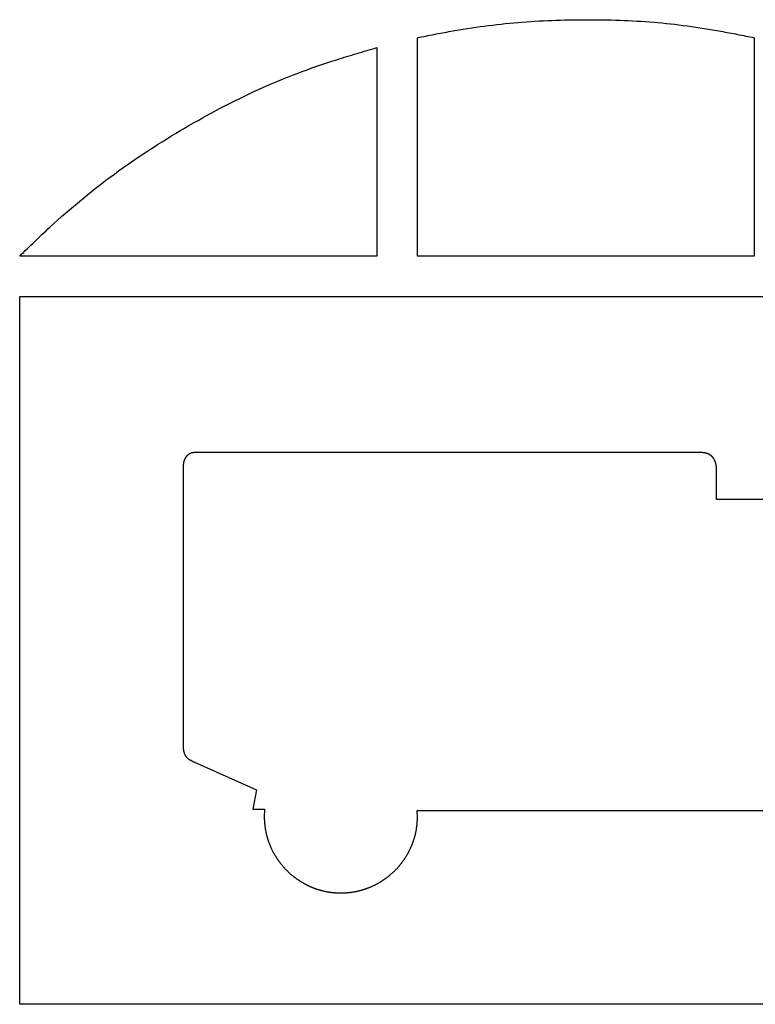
# Model space of a CAD drawing. Header units: millimetres. Extents: x 991 to 3513, y 5797 to 8647.
# Tile 11 of 12: x 2822 to 3136, y 8227 to 8647. Entities that reach past the tile are written whole.
import ezdxf

# ---------------------------------------------------------------- set-up
doc = ezdxf.new("R2010")
doc.units = ezdxf.units.MM
doc.header["$LTSCALE"] = 5
doc.layers.add('Značka', color=7, linetype='Continuous')

msp = doc.modelspace()

# ---------------------------------------------------------------- linework, layer by layer
at = {"layer": 'Značka', "color": 3}
for points in [[(2991.85, 8639.51, -0.001458), (2998.95, 8640.93, -0.004375), (3006.06, 8642.27, -0.022866), (3034.73, 8646.03, -0.0221), (3063.67, 8647.19, -0.022903), (3092.62, 8646.12, -0.025363), (3121.28, 8642.27, -0.005006), (3128.4, 8640.94, -0.001669), (3135.49, 8639.51), (3135.49, 8546.36), (2991.85, 8546.36), (2991.85, 8639.51)], [(2822.17, 8546.36, -0.001798), (2828.56, 8552.58, -0.005396), (2835.04, 8558.71, -0.028171), (2862.55, 8581.36, -0.027269), (2892.46, 8600.88, -0.028242), (2924.1, 8617.46, -0.031249), (2957.41, 8630.14, -0.00618), (2965.93, 8632.78, -0.00206), (2974.49, 8635.28), (2974.49, 8546.36), (2822.17, 8546.36)]]:
    msp.add_lwpolyline(points, format="xyb", dxfattribs=at)
for points in [[(2822.17, 8529.07), (3305.17, 8529.07), (3305.17, 8227.19), (2822.17, 8227.19), (2822.17, 8529.07)], [(3165.88, 8442.5), (3119.36, 8442.55), (3119.36, 8456.61), (3119.36, 8456.66), (3119.35, 8456.72), (3119.35, 8456.76), (3119.33, 8456.8), (3119.33, 8456.84), (3119.33, 8456.88), (3119.33, 8456.91), (3119.33, 8456.94), (3119.33, 8456.97), (3119.33, 8457.01), (3119.31, 8457.06), (3119.31, 8457.11), (3119.29, 8457.15), (3119.29, 8457.21), (3119.29, 8457.27), (3119.27, 8457.32), (3119.27, 8457.38), (3119.25, 8457.42), (3119.25, 8457.46), (3119.25, 8457.51), (3119.23, 8457.55), (3119.21, 8457.61), (3119.19, 8457.66), (3119.17, 8457.71), (3119.15, 8457.75), (3119.15, 8457.8), (3119.13, 8457.84), (3119.11, 8457.88), (3119.11, 8457.91), (3119.09, 8457.96), (3119.07, 8458), (3119.07, 8458.04), (3119.07, 8458.08), (3119.07, 8458.11), (3119.05, 8458.15), (3119.05, 8458.2), (3119.03, 8458.24), (3119.03, 8458.29), (3119.01, 8458.32), (3119.01, 8458.36), (3118.99, 8458.4), (3118.97, 8458.45), (3118.93, 8458.54), (3118.9, 8458.63), (3118.88, 8458.7), (3118.84, 8458.78), (3118.82, 8458.85), (3118.78, 8458.93), (3118.76, 8458.99), (3118.74, 8459.05), (3118.7, 8459.12), (3118.68, 8459.19), (3118.64, 8459.27), (3118.6, 8459.35), (3118.58, 8459.41), (3118.54, 8459.48), (3118.5, 8459.54), (3118.46, 8459.61), (3118.45, 8459.66), (3118.41, 8459.72), (3118.37, 8459.78), (3118.33, 8459.84), (3118.29, 8459.9), (3118.25, 8459.96), (3118.23, 8460.01), (3118.19, 8460.06), (3118.15, 8460.11), (3118.13, 8460.16), (3118.09, 8460.2), (3118.07, 8460.24), (3118.02, 8460.29), (3117.98, 8460.34), (3117.94, 8460.41), (3117.88, 8460.47), (3117.82, 8460.53), (3117.78, 8460.58), (3117.74, 8460.63), (3117.68, 8460.68), (3117.64, 8460.73), (3117.6, 8460.77), (3117.55, 8460.83), (3117.49, 8460.88), (3117.43, 8460.94), (3117.37, 8460.99), (3117.33, 8461.03), (3117.29, 8461.08), (3117.25, 8461.12), (3117.19, 8461.16), (3117.15, 8461.19), (3117.13, 8461.22), (3117.08, 8461.25), (3117.04, 8461.28), (3116.98, 8461.33), (3116.92, 8461.37), (3116.88, 8461.41), (3116.82, 8461.43), (3116.76, 8461.46), (3116.72, 8461.49), (3116.68, 8461.5), (3116.63, 8461.52), (3116.59, 8461.55), (3116.55, 8461.58), (3116.51, 8461.61), (3116.47, 8461.64), (3116.43, 8461.67), (3116.41, 8461.69), (3116.37, 8461.71), (3116.33, 8461.74), (3116.27, 8461.77), (3116.23, 8461.8), (3116.2, 8461.83), (3116.14, 8461.86), (3116.08, 8461.89), (3116.02, 8461.92), (3115.96, 8461.94), (3115.9, 8461.96), (3115.84, 8461.98), (3115.79, 8462), (3115.75, 8462.02), (3115.67, 8462.05), (3115.59, 8462.08), (3115.53, 8462.1), (3115.45, 8462.11), (3115.41, 8462.13), (3115.35, 8462.14), (3115.3, 8462.16), (3115.26, 8462.17), (3115.2, 8462.18), (3115.16, 8462.2), (3115.1, 8462.21), (3115.04, 8462.22), (3115, 8462.24), (3114.94, 8462.26), (3114.9, 8462.28), (3114.85, 8462.29), (3114.81, 8462.31), (3114.77, 8462.32), (3114.73, 8462.33), (3114.69, 8462.34), (3114.65, 8462.36), (3114.61, 8462.38), (3114.57, 8462.38), (3114.53, 8462.38), (3114.49, 8462.38), (3114.44, 8462.39), (3114.4, 8462.4), (3114.36, 8462.41), (3114.32, 8462.41), (3114.24, 8462.42), (3114.2, 8462.42), (3114.14, 8462.44), (3114.1, 8462.45), (3114.06, 8462.45), (3113.99, 8462.46), (3113.93, 8462.47), (3113.85, 8462.48), (3113.77, 8462.48), (3113.71, 8462.49), (3113.65, 8462.5), (3113.59, 8462.51), (3113.54, 8462.52), (3113.5, 8462.52), (3113.46, 8462.52), (3113.4, 8462.52), (3113.36, 8462.52), (3113.32, 8462.52), (3113.26, 8462.52), (3113.2, 8462.52), (3113.16, 8462.52), (3113.11, 8462.52), (3113.05, 8462.52), (3113.01, 8462.52), (3112.95, 8462.52), (3112.91, 8462.52), (3112.87, 8462.52), (2896.56, 8462.52), (2896.5, 8462.52), (2896.44, 8462.52), (2896.4, 8462.52), (2896.34, 8462.52), (2896.3, 8462.52), (2896.25, 8462.51), (2896.21, 8462.5), (2896.17, 8462.5), (2896.11, 8462.49), (2896.05, 8462.47), (2896.01, 8462.47), (2895.97, 8462.47), (2895.91, 8462.47), (2895.86, 8462.46), (2895.76, 8462.44), (2895.68, 8462.42), (2895.6, 8462.4), (2895.52, 8462.38), (2895.44, 8462.36), (2895.39, 8462.33), (2895.29, 8462.31), (2895.21, 8462.28), (2895.15, 8462.24), (2895.07, 8462.21), (2895.01, 8462.19), (2894.97, 8462.16), (2894.92, 8462.14), (2894.86, 8462.12), (2894.82, 8462.1), (2894.78, 8462.08), (2894.72, 8462.05), (2894.66, 8462.03), (2894.58, 8461.98), (2894.52, 8461.93), (2894.47, 8461.89), (2894.41, 8461.85), (2894.35, 8461.81), (2894.29, 8461.77), (2894.23, 8461.75), (2894.19, 8461.71), (2894.13, 8461.67), (2894.07, 8461.63), (2894.02, 8461.59), (2893.96, 8461.55), (2893.92, 8461.51), (2893.88, 8461.48), (2893.84, 8461.44), (2893.8, 8461.4), (2893.76, 8461.38), (2893.74, 8461.35), (2893.7, 8461.31), (2893.66, 8461.28), (2893.61, 8461.22), (2893.53, 8461.17), (2893.49, 8461.12), (2893.43, 8461.06), (2893.39, 8461.01), (2893.35, 8460.96), (2893.31, 8460.92), (2893.29, 8460.88), (2893.25, 8460.83), (2893.21, 8460.79), (2893.19, 8460.75), (2893.16, 8460.72), (2893.14, 8460.7), (2893.12, 8460.67), (2893.1, 8460.65), (2893.08, 8460.63), (2893.06, 8460.61), (2893.04, 8460.56), (2893.02, 8460.54), (2893, 8460.51), (2892.96, 8460.47), (2892.94, 8460.44), (2892.92, 8460.42), (2892.9, 8460.39), (2892.88, 8460.37), (2892.86, 8460.35), (2892.84, 8460.32), (2892.82, 8460.29), (2892.8, 8460.27), (2892.78, 8460.22), (2892.76, 8460.18), (2892.76, 8460.14), (2892.74, 8460.11), (2892.73, 8460.08), (2892.71, 8460.04), (2892.69, 8460.02), (2892.67, 8459.99), (2892.65, 8459.94), (2892.63, 8459.91), (2892.61, 8459.88), (2892.57, 8459.84), (2892.55, 8459.79), (2892.53, 8459.74), (2892.51, 8459.71), (2892.49, 8459.68), (2892.49, 8459.65), (2892.47, 8459.63), (2892.45, 8459.6), (2892.45, 8459.57), (2892.43, 8459.54), (2892.41, 8459.49), (2892.39, 8459.43), (2892.37, 8459.38), (2892.35, 8459.33), (2892.35, 8459.27), (2892.33, 8459.22), (2892.31, 8459.18), (2892.31, 8459.14), (2892.29, 8459.09), (2892.28, 8459.05), (2892.26, 8458.99), (2892.24, 8458.94), (2892.22, 8458.89), (2892.2, 8458.84), (2892.18, 8458.8), (2892.16, 8458.75), (2892.16, 8458.7), (2892.14, 8458.66), (2892.14, 8458.61), (2892.14, 8458.55), (2892.12, 8458.52), (2892.1, 8458.5), (2892.1, 8458.44), (2892.08, 8458.41), (2892.08, 8458.38), (2892.06, 8458.34), (2892.06, 8458.31), (2892.06, 8458.29), (2892.04, 8458.24), (2892.02, 8458.2), (2892.02, 8458.15), (2892.02, 8458.1), (2892.02, 8458.06), (2892.02, 8458), (2892, 8457.94), (2892, 8457.88), (2892, 8457.82), (2891.98, 8457.77), (2891.98, 8457.72), (2891.98, 8457.66), (2891.98, 8457.6), (2891.96, 8457.55), (2891.96, 8457.51), (2891.94, 8457.47), (2891.94, 8457.42), (2891.94, 8457.37), (2891.94, 8457.32), (2891.92, 8457.27), (2891.92, 8457.23), (2891.92, 8457.2), (2891.92, 8457.15), (2891.92, 8457.11), (2891.92, 8457.07), (2891.92, 8457.03), (2891.92, 8456.99), (2891.92, 8456.95), (2891.92, 8456.92), (2891.92, 8456.88), (2891.92, 8456.82), (2891.92, 8456.79), (2891.92, 8456.76), (2891.92, 8358.02), (2891.92, 8336.15), (2891.94, 8336.1), (2891.96, 8336.04), (2891.96, 8335.99), (2891.98, 8335.94), (2891.98, 8335.89), (2891.98, 8335.83), (2892, 8335.79), (2892, 8335.75), (2892.02, 8335.71), (2892.02, 8335.66), (2892.06, 8335.55), (2892.06, 8335.44), (2892.08, 8335.36), (2892.1, 8335.27), (2892.12, 8335.18), (2892.14, 8335.1), (2892.16, 8335.03), (2892.18, 8334.97), (2892.2, 8334.89), (2892.24, 8334.81), (2892.26, 8334.74), (2892.26, 8334.66), (2892.28, 8334.6), (2892.29, 8334.53), (2892.31, 8334.46), (2892.33, 8334.4), (2892.35, 8334.34), (2892.37, 8334.29), (2892.39, 8334.23), (2892.43, 8334.17), (2892.47, 8334.08), (2892.49, 8333.99), (2892.51, 8333.91), (2892.55, 8333.84), (2892.57, 8333.76), (2892.59, 8333.69), (2892.63, 8333.63), (2892.65, 8333.57), (2892.69, 8333.5), (2892.73, 8333.42), (2892.74, 8333.38), (2892.76, 8333.34), (2892.78, 8333.31), (2892.82, 8333.27), (2892.84, 8333.23), (2892.86, 8333.2), (2892.9, 8333.17), (2892.92, 8333.14), (2892.94, 8333.11), (2892.98, 8333.07), (2893.04, 8332.99), (2893.12, 8332.9), (2893.18, 8332.82), (2893.23, 8332.75), (2893.31, 8332.67), (2893.37, 8332.6), (2893.43, 8332.54), (2893.47, 8332.48), (2893.55, 8332.4), (2893.62, 8332.33), (2893.7, 8332.24), (2893.8, 8332.16), (2893.88, 8332.09), (2893.98, 8332.03), (2894.06, 8331.96), (2894.15, 8331.9), (2894.21, 8331.85), (2894.29, 8331.8), (2894.37, 8331.74), (2894.47, 8331.68), (2894.56, 8331.62), (2894.64, 8331.55), (2894.74, 8331.51), (2894.82, 8331.47), (2894.9, 8331.42), (2894.97, 8331.38), (2895.03, 8331.35), (2895.11, 8331.32), (2895.19, 8331.28), (2895.27, 8331.24), (2895.35, 8331.2), (2895.42, 8331.16), (2895.5, 8331.12), (2895.56, 8331.08), (2895.62, 8331.05), (2895.7, 8331.01), (2895.74, 8330.98), (2895.78, 8330.95), (2895.84, 8330.92), (2895.91, 8330.89), (2895.97, 8330.87), (2896.01, 8330.84), (2896.07, 8330.82), (2896.13, 8330.8), (2896.17, 8330.77), (2896.23, 8330.74), (2896.27, 8330.72), (2896.3, 8330.7), (2896.36, 8330.67), (2896.4, 8330.64), (2896.44, 8330.63), (2896.48, 8330.62), (2896.54, 8330.59), (2896.58, 8330.57), (2896.62, 8330.56), (2896.66, 8330.54), (2896.72, 8330.52), (2896.75, 8330.51), (2896.79, 8330.49), (2923.18, 8318.66), (2921.64, 8310.37), (2926.66, 8310.41), (2926.66, 8310.37), (2926.66, 8310.32), (2926.63, 8309.99), (2926.61, 8309.66), (2926.59, 8309.35), (2926.57, 8309.04), (2926.55, 8308.72), (2926.53, 8308.41), (2926.53, 8308.16), (2926.53, 8307.91), (2926.53, 8307.6), (2926.51, 8307.28), (2926.51, 8307.25), (2926.51, 8307.21), (2926.51, 8307.18), (2926.51, 8307.15), (2926.51, 8307.12), (2926.51, 8307.09), (2926.51, 8307.05), (2926.51, 8307.02), (2926.51, 8306.98), (2926.51, 8306.94), (2926.51, 8306.89), (2926.51, 8306.85), (2926.51, 8306.81), (2926.51, 8306.78), (2926.51, 8306.75), (2926.51, 8306.7), (2926.51, 8306.67), (2926.51, 8306.64), (2926.51, 8306.6), (2926.51, 8306.57), (2926.51, 8306.53), (2926.51, 8306.5), (2926.51, 8306.47), (2926.51, 8306.43), (2926.51, 8306.4), (2926.51, 8306.37), (2926.51, 8306.33), (2926.51, 8306.29), (2926.51, 8306.25), (2926.51, 8306.2), (2926.51, 8306.15), (2926.51, 8306.1), (2926.51, 8306.07), (2926.51, 8306.04), (2926.53, 8306.01), (2926.55, 8305.94), (2926.55, 8305.89), (2926.55, 8305.82), (2926.57, 8305.76), (2926.57, 8305.69), (2926.57, 8305.63), (2926.57, 8305.57), (2926.57, 8305.52), (2926.57, 8305.46), (2926.57, 8305.4), (2926.57, 8305.32), (2926.57, 8305.25), (2926.59, 8305.18), (2926.59, 8305.11), (2926.59, 8305.05), (2926.61, 8304.98), (2926.61, 8304.93), (2926.61, 8304.87), (2926.61, 8304.81), (2926.63, 8304.75), (2926.63, 8304.55), (2926.64, 8304.36), (2926.66, 8304.19), (2926.68, 8304.03), (2926.7, 8303.86), (2926.7, 8303.7), (2926.72, 8303.57), (2926.74, 8303.44), (2926.74, 8303.27), (2926.76, 8303.11), (2926.8, 8302.86), (2926.84, 8302.6), (2926.86, 8302.39), (2926.9, 8302.17), (2926.94, 8301.96), (2926.98, 8301.74), (2927, 8301.57), (2927.04, 8301.4), (2927.08, 8301.18), (2927.11, 8300.97), (2927.17, 8300.72), (2927.21, 8300.47), (2927.27, 8300.25), (2927.31, 8300.03), (2927.37, 8299.82), (2927.41, 8299.6), (2927.45, 8299.43), (2927.51, 8299.26), (2927.54, 8299.05), (2927.6, 8298.84), (2927.66, 8298.64), (2927.72, 8298.44), (2927.78, 8298.28), (2927.82, 8298.11), (2927.88, 8297.94), (2927.94, 8297.77), (2927.97, 8297.64), (2928.01, 8297.5), (2928.05, 8297.32), (2928.11, 8297.15), (2928.19, 8296.9), (2928.29, 8296.65), (2928.37, 8296.45), (2928.46, 8296.25), (2928.54, 8296.05), (2928.62, 8295.85), (2928.68, 8295.68), (2928.74, 8295.52), (2928.82, 8295.31), (2928.89, 8295.11), (2929.01, 8294.84), (2929.11, 8294.57), (2929.21, 8294.35), (2929.31, 8294.13), (2929.38, 8293.91), (2929.48, 8293.69), (2929.56, 8293.52), (2929.64, 8293.35), (2929.74, 8293.13), (2929.85, 8292.92), (2929.95, 8292.71), (2930.07, 8292.49), (2930.17, 8292.31), (2930.26, 8292.14), (2930.36, 8291.96), (2930.46, 8291.78), (2930.56, 8291.63), (2930.64, 8291.49), (2930.73, 8291.31), (2930.83, 8291.13), (2930.95, 8290.92), (2931.07, 8290.71), (2931.16, 8290.54), (2931.28, 8290.37), (2931.38, 8290.2), (2931.5, 8290.04), (2931.57, 8289.91), (2931.67, 8289.77), (2931.77, 8289.61), (2931.89, 8289.44), (2931.99, 8289.28), (2932.1, 8289.12), (2932.18, 8288.99), (2932.28, 8288.85), (2932.38, 8288.72), (2932.47, 8288.59), (2932.55, 8288.48), (2932.63, 8288.37), (2932.73, 8288.24), (2932.83, 8288.1), (2932.96, 8287.92), (2933.12, 8287.74), (2933.24, 8287.58), (2933.35, 8287.43), (2933.47, 8287.27), (2933.61, 8287.11), (2933.71, 8286.99), (2933.8, 8286.87), (2933.94, 8286.71), (2934.08, 8286.56), (2934.25, 8286.33), (2934.43, 8286.1), (2934.59, 8285.92), (2934.74, 8285.73), (2934.92, 8285.55), (2935.08, 8285.37), (2935.19, 8285.22), (2935.33, 8285.08), (2935.49, 8284.9), (2935.66, 8284.72), (2935.82, 8284.55), (2936, 8284.37), (2936.13, 8284.23), (2936.27, 8284.09), (2936.43, 8283.95), (2936.56, 8283.82), (2936.68, 8283.71), (2936.8, 8283.6), (2936.95, 8283.47), (2937.11, 8283.33), (2937.29, 8283.17), (2937.46, 8283.01), (2937.62, 8282.88), (2937.76, 8282.74), (2937.91, 8282.61), (2938.07, 8282.47), (2938.19, 8282.37), (2938.32, 8282.26), (2938.48, 8282.12), (2938.64, 8281.99), (2938.79, 8281.88), (2938.93, 8281.77), (2939.07, 8281.67), (2939.18, 8281.58), (2939.32, 8281.48), (2939.46, 8281.38), (2939.56, 8281.31), (2939.67, 8281.23), (2939.79, 8281.14), (2939.93, 8281.05), (2940.12, 8280.91), (2940.32, 8280.76), (2940.49, 8280.64), (2940.65, 8280.53), (2940.83, 8280.41), (2940.98, 8280.3), (2941.12, 8280.21), (2941.24, 8280.12), (2941.41, 8280.01), (2941.57, 8279.9), (2941.77, 8279.78), (2941.96, 8279.65), (2942.14, 8279.55), (2942.29, 8279.45), (2942.47, 8279.35), (2942.63, 8279.25), (2942.76, 8279.17), (2942.92, 8279.09), (2943.1, 8279), (2943.27, 8278.91), (2943.43, 8278.81), (2943.59, 8278.7), (2943.74, 8278.62), (2943.88, 8278.54), (2944.02, 8278.46), (2944.15, 8278.39), (2944.27, 8278.33), (2944.39, 8278.26), (2944.52, 8278.19), (2944.66, 8278.11), (2944.84, 8278.03), (2945.01, 8277.94), (2945.17, 8277.88), (2945.31, 8277.81), (2945.46, 8277.74), (2945.6, 8277.67), (2945.74, 8277.62), (2945.85, 8277.56), (2945.99, 8277.49), (2946.15, 8277.42), (2946.28, 8277.36), (2946.44, 8277.3), (2946.56, 8277.25), (2946.68, 8277.2), (2946.79, 8277.15), (2946.91, 8277.1), (2947.01, 8277.06), (2947.11, 8277.02), (2947.22, 8276.97), (2947.34, 8276.92), (2947.52, 8276.85), (2947.69, 8276.79), (2947.85, 8276.73), (2948.01, 8276.68), (2948.14, 8276.63), (2948.3, 8276.57), (2948.44, 8276.53), (2948.55, 8276.49), (2948.71, 8276.43), (2948.89, 8276.38), (2949.12, 8276.3), (2949.36, 8276.23), (2949.55, 8276.17), (2949.75, 8276.11), (2949.96, 8276.05), (2950.16, 8275.99), (2950.33, 8275.95), (2950.49, 8275.9), (2950.71, 8275.84), (2950.92, 8275.78), (2951.12, 8275.72), (2951.31, 8275.67), (2951.49, 8275.63), (2951.66, 8275.58), (2951.84, 8275.54), (2952.02, 8275.49), (2952.15, 8275.46), (2952.29, 8275.42), (2952.49, 8275.37), (2952.66, 8275.33), (2952.86, 8275.29), (2953.05, 8275.26), (2953.23, 8275.23), (2953.4, 8275.2), (2953.58, 8275.17), (2953.76, 8275.14), (2953.89, 8275.12), (2954.03, 8275.09), (2954.21, 8275.06), (2954.4, 8275.03), (2954.58, 8275.01), (2954.74, 8275), (2954.89, 8274.98), (2955.03, 8274.97), (2955.17, 8274.95), (2955.32, 8274.94), (2955.42, 8274.93), (2955.54, 8274.91), (2955.69, 8274.9), (2955.83, 8274.88), (2956.01, 8274.87), (2956.2, 8274.85), (2956.34, 8274.84), (2956.5, 8274.82), (2956.63, 8274.81), (2956.79, 8274.8), (2956.91, 8274.8), (2957.02, 8274.79), (2957.16, 8274.79), (2957.28, 8274.78), (2957.32, 8274.78), (2957.36, 8274.78), (2957.4, 8274.78), (2957.43, 8274.78), (2957.47, 8274.78), (2957.51, 8274.78), (2957.55, 8274.78), (2957.63, 8274.78), (2957.67, 8274.78), (2957.71, 8274.78), (2957.75, 8274.78), (2957.79, 8274.78), (2957.83, 8274.77), (2957.86, 8274.76), (2957.9, 8274.75), (2957.94, 8274.74), (2958, 8274.74), (2958.04, 8274.74), (2958.08, 8274.74), (2958.14, 8274.74), (2958.18, 8274.74), (2958.22, 8274.74), (2958.28, 8274.74), (2958.31, 8274.74), (2958.35, 8274.74), (2958.39, 8274.74), (2958.45, 8274.74), (2958.49, 8274.74), (2958.53, 8274.74), (2958.59, 8274.74), (2958.65, 8274.74), (2958.69, 8274.74), (2958.73, 8274.74), (2958.76, 8274.74), (2958.8, 8274.74), (2958.84, 8274.74), (2958.9, 8274.74), (2958.94, 8274.74), (2959, 8274.74), (2959.04, 8274.74), (2959.08, 8274.74), (2959.12, 8274.74), (2959.16, 8274.74), (2959.2, 8274.74), (2959.23, 8274.74), (2959.27, 8274.74), (2959.31, 8274.74), (2959.35, 8274.74), (2959.41, 8274.74), (2959.45, 8274.74), (2959.49, 8274.74), (2959.53, 8274.74), (2959.57, 8274.74), (2959.61, 8274.74), (2959.66, 8274.74), (2959.72, 8274.74), (2959.76, 8274.74), (2959.8, 8274.74), (2959.86, 8274.74), (2959.92, 8274.74), (2959.96, 8274.74), (2960, 8274.74), (2960.04, 8274.74), (2960.09, 8274.74), (2960.15, 8274.74), (2960.21, 8274.74), (2960.25, 8274.74), (2960.31, 8274.74), (2960.37, 8274.74), (2960.41, 8274.74), (2960.45, 8274.74), (2960.49, 8274.75), (2960.53, 8274.76), (2960.56, 8274.76), (2960.62, 8274.78), (2960.66, 8274.78), (2960.7, 8274.78), (2960.74, 8274.78), (2960.78, 8274.78), (2960.9, 8274.78), (2960.98, 8274.78), (2961.05, 8274.78), (2961.13, 8274.78), (2961.21, 8274.78), (2961.29, 8274.78), (2961.35, 8274.78), (2961.41, 8274.78), (2961.48, 8274.78), (2961.54, 8274.78), (2961.64, 8274.8), (2961.72, 8274.81), (2961.78, 8274.82), (2961.86, 8274.83), (2961.91, 8274.83), (2961.97, 8274.83), (2962.03, 8274.83), (2962.07, 8274.83), (2962.13, 8274.84), (2962.19, 8274.84), (2962.23, 8274.84), (2962.29, 8274.86), (2962.34, 8274.86), (2962.4, 8274.87), (2962.46, 8274.88), (2962.52, 8274.89), (2962.6, 8274.89), (2962.64, 8274.9), (2962.7, 8274.91), (2962.77, 8274.92), (2962.83, 8274.93), (2962.89, 8274.94), (2962.95, 8274.94), (2962.99, 8274.94), (2963.05, 8274.94), (2963.09, 8274.94), (2963.15, 8274.95), (2963.19, 8274.95), (2963.22, 8274.96), (2963.28, 8274.97), (2963.34, 8274.98), (2963.4, 8274.98), (2963.44, 8274.99), (2963.48, 8274.99), (2963.54, 8275), (2963.6, 8275), (2963.66, 8275.01), (2963.71, 8275.02), (2963.77, 8275.02), (2963.81, 8275.03), (2963.87, 8275.03), (2963.93, 8275.03), (2964.16, 8275.06), (2964.4, 8275.11), (2964.57, 8275.14), (2964.77, 8275.17), (2964.95, 8275.2), (2965.12, 8275.24), (2965.28, 8275.27), (2965.42, 8275.3), (2965.59, 8275.34), (2965.77, 8275.38), (2965.96, 8275.42), (2966.14, 8275.45), (2966.3, 8275.49), (2966.45, 8275.52), (2966.61, 8275.55), (2966.77, 8275.58), (2966.88, 8275.61), (2967.02, 8275.65), (2967.16, 8275.69), (2967.31, 8275.73), (2967.49, 8275.78), (2967.67, 8275.83), (2967.82, 8275.87), (2967.98, 8275.91), (2968.12, 8275.95), (2968.27, 8275.99), (2968.39, 8276.03), (2968.51, 8276.07), (2968.66, 8276.12), (2968.8, 8276.18), (2968.94, 8276.22), (2969.05, 8276.26), (2969.17, 8276.29), (2969.29, 8276.33), (2969.41, 8276.37), (2969.52, 8276.4), (2969.62, 8276.43), (2969.72, 8276.46), (2969.84, 8276.49), (2969.95, 8276.52), (2970.13, 8276.59), (2970.31, 8276.66), (2970.44, 8276.72), (2970.6, 8276.77), (2970.74, 8276.82), (2970.89, 8276.87), (2971.01, 8276.91), (2971.11, 8276.96), (2971.25, 8277.01), (2971.38, 8277.07), (2971.66, 8277.18), (2971.93, 8277.29), (2972.14, 8277.39), (2972.38, 8277.49), (2972.59, 8277.59), (2972.83, 8277.69), (2973.01, 8277.77), (2973.18, 8277.86), (2973.4, 8277.96), (2973.63, 8278.07), (2973.85, 8278.17), (2974.06, 8278.29), (2974.24, 8278.38), (2974.41, 8278.48), (2974.59, 8278.58), (2974.77, 8278.67), (2974.92, 8278.75), (2975.06, 8278.82), (2975.24, 8278.92), (2975.41, 8279.01), (2975.63, 8279.13), (2975.84, 8279.26), (2976, 8279.37), (2976.17, 8279.47), (2976.35, 8279.58), (2976.51, 8279.69), (2976.64, 8279.78), (2976.78, 8279.87), (2976.94, 8279.99), (2977.11, 8280.1), (2977.27, 8280.21), (2977.43, 8280.32), (2977.56, 8280.41), (2977.7, 8280.5), (2977.84, 8280.59), (2977.95, 8280.69), (2978.07, 8280.76), (2978.17, 8280.84), (2978.31, 8280.94), (2978.44, 8281.05), (2978.64, 8281.19), (2978.83, 8281.33), (2978.99, 8281.45), (2979.15, 8281.57), (2979.3, 8281.7), (2979.46, 8281.82), (2979.58, 8281.92), (2979.72, 8282.03), (2979.87, 8282.16), (2980.03, 8282.29), (2980.26, 8282.48), (2980.48, 8282.68), (2980.65, 8282.83), (2980.85, 8282.99), (2981.03, 8283.15), (2981.22, 8283.3), (2981.36, 8283.43), (2981.51, 8283.56), (2981.69, 8283.71), (2981.87, 8283.88), (2982.04, 8284.05), (2982.2, 8284.23), (2982.34, 8284.37), (2982.49, 8284.51), (2982.63, 8284.66), (2982.77, 8284.8), (2982.88, 8284.91), (2983, 8285.03), (2983.14, 8285.17), (2983.28, 8285.32), (2983.43, 8285.5), (2983.59, 8285.68), (2983.73, 8285.83), (2983.84, 8285.98), (2983.98, 8286.12), (2984.12, 8286.27), (2984.21, 8286.39), (2984.31, 8286.51), (2984.43, 8286.66), (2984.57, 8286.81), (2984.68, 8286.97), (2984.8, 8287.13), (2984.92, 8287.25), (2985.02, 8287.38), (2985.11, 8287.51), (2985.21, 8287.63), (2985.29, 8287.74), (2985.37, 8287.84), (2985.47, 8287.97), (2985.54, 8288.1), (2985.68, 8288.29), (2985.84, 8288.47), (2985.94, 8288.63), (2986.05, 8288.79), (2986.15, 8288.95), (2986.27, 8289.12), (2986.35, 8289.25), (2986.44, 8289.39), (2986.54, 8289.57), (2986.64, 8289.74), (2986.78, 8289.94), (2986.89, 8290.14), (2986.99, 8290.3), (2987.11, 8290.46), (2987.21, 8290.63), (2987.31, 8290.79), (2987.4, 8290.92), (2987.48, 8291.05), (2987.58, 8291.22), (2987.7, 8291.38), (2987.77, 8291.56), (2987.87, 8291.73), (2987.93, 8291.88), (2988.01, 8292.02), (2988.09, 8292.16), (2988.17, 8292.3), (2988.22, 8292.42), (2988.28, 8292.53), (2988.36, 8292.68), (2988.44, 8292.82), (2988.52, 8293), (2988.62, 8293.18), (2988.69, 8293.33), (2988.75, 8293.48), (2988.83, 8293.63), (2988.89, 8293.78), (2988.95, 8293.9), (2989.01, 8294.02), (2989.07, 8294.17), (2989.12, 8294.31), (2989.2, 8294.46), (2989.26, 8294.6), (2989.32, 8294.72), (2989.36, 8294.84), (2989.42, 8294.96), (2989.46, 8295.08), (2989.5, 8295.17), (2989.54, 8295.27), (2989.57, 8295.39), (2989.63, 8295.51), (2989.69, 8295.69), (2989.77, 8295.87), (2989.81, 8296.03), (2989.87, 8296.18), (2989.93, 8296.34), (2989.97, 8296.5), (2990.02, 8296.62), (2990.06, 8296.74), (2990.12, 8296.9), (2990.18, 8297.05), (2990.26, 8297.29), (2990.32, 8297.54), (2990.4, 8297.74), (2990.45, 8297.95), (2990.53, 8298.15), (2990.59, 8298.35), (2990.65, 8298.51), (2990.69, 8298.67), (2990.77, 8298.88), (2990.83, 8299.08), (2990.87, 8299.3), (2990.92, 8299.51), (2990.96, 8299.68), (2991, 8299.85), (2991.06, 8300.02), (2991.1, 8300.2), (2991.12, 8300.33), (2991.16, 8300.47), (2991.18, 8300.65), (2991.22, 8300.82), (2991.26, 8301.02), (2991.32, 8301.23), (2991.35, 8301.4), (2991.39, 8301.57), (2991.41, 8301.75), (2991.43, 8301.92), (2991.47, 8302.06), (2991.47, 8302.21), (2991.49, 8302.38), (2991.51, 8302.56), (2991.55, 8302.73), (2991.57, 8302.89), (2991.61, 8303.03), (2991.63, 8303.17), (2991.65, 8303.32), (2991.65, 8303.46), (2991.67, 8303.57), (2991.69, 8303.68), (2991.71, 8303.82), (2991.71, 8303.95), (2991.73, 8304.13), (2991.75, 8304.31), (2991.77, 8304.46), (2991.77, 8304.61), (2991.78, 8304.76), (2991.8, 8304.91), (2991.8, 8305.03), (2991.8, 8305.15), (2991.8, 8305.3), (2991.8, 8305.45), (2991.82, 8305.67), (2991.84, 8305.9), (2991.84, 8306.09), (2991.86, 8306.28), (2991.86, 8306.46), (2991.86, 8306.65), (2991.86, 8306.8), (2991.86, 8306.95), (2991.86, 8307.14), (2991.86, 8307.33), (2991.86, 8307.64), (2991.84, 8307.95), (2991.82, 8308.21), (2991.8, 8308.47), (2991.78, 8308.73), (2991.77, 8308.99), (2991.75, 8309.2), (2991.73, 8309.41), (2991.71, 8309.62), (2991.67, 8309.84), (2991.67, 8309.88), (2991.67, 8309.92)], [(2991.67, 8309.92), (3147.55, 8309.92)]]:
    msp.add_lwpolyline(points, dxfattribs=at)

doc.saveas('drawing.dxf')
